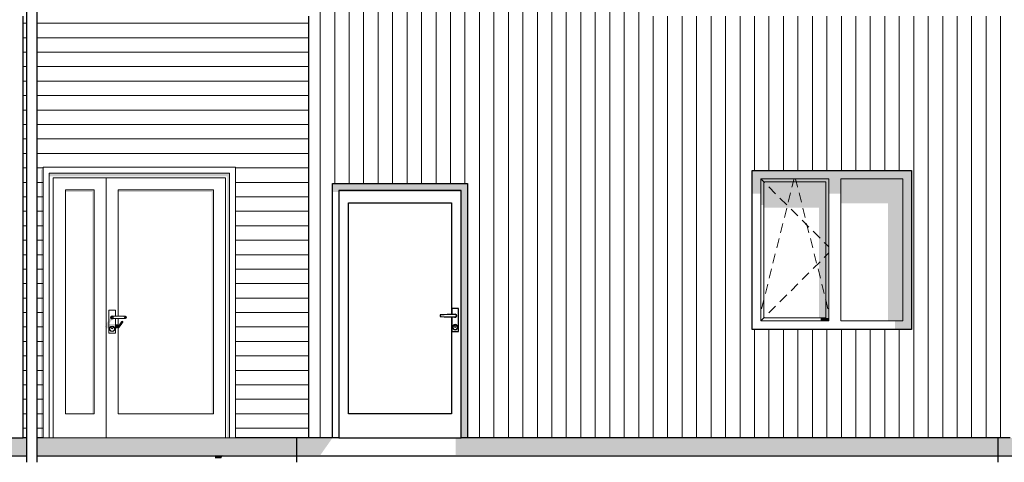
# Model space of a CAD drawing. Header units: millimetres. Extents: x 136614 to 187988, y 72497 to 86342.
# Tile 6 of 12: x 163151 to 171315, y 77497 to 81171. Entities that reach past the tile are written whole.
import ezdxf

# ---------------------------------------------------------------- set-up
doc = ezdxf.new("R2010")
doc.units = ezdxf.units.MM
doc.header["$LTSCALE"] = 0.5
doc.header["$MEASUREMENT"] = 0
doc.linetypes.add('PLINE', pattern=[0])
for name, color, linetype in [('23-- Yttervegger(Nye konstruksjoner)', 7, 'Continuous'), ('244- Vinduer_ dører_ foldevegger(Nye konstruksjoner)', 7, 'Continuous'), ('252- Gulv på grunn_ bunnplate(Nye konstruksjoner)', 7, 'Continuous'), ('265- Gesimser_ takrenner og nedløp(Nye konstruksjoner)', 7, 'Continuous')]:
    doc.layers.add(name, color=color, linetype=linetype)
doc.layers.add('234- Vinduer_ dører_ porter(Nye konstruksjoner)', color=7, linetype='Continuous', lineweight=0)
doc.layers.add('235- Utvendig kledning og overflate(Nye konstruksjoner)', color=7, linetype='Continuous', lineweight=0)

# ---------------------------------------------------------------- blocks, each defined once
blk = doc.blocks.new('*X6')
at = {"layer": '235- Utvendig kledning og overflate(Nye konstruksjoner)', "linetype": 'PLINE'}
for p, q in [((168163.6, 85829.9), (168163.6, 84002.7)), ((168163.6, 84000), (168163.6, 85829.9)), ((168283.6, 85827.8), (168283.6, 84002.7)), ((168283.6, 84000), (168283.6, 85827.8)), ((168043.5, 85774), (168043.5, 84002.7)), ((168043.5, 84000), (168043.5, 85774)), ((167803.5, 85662), (167803.5, 84002.7)), ((167803.5, 84000), (167803.5, 85662)), ((167923.5, 85718), (167923.5, 84002.7)), ((167923.5, 84000), (167923.5, 85718)), ((167683.4, 85606), (167683.4, 84002.7)), ((167683.4, 84000), (167683.4, 85606)), ((167443.4, 85494.1), (167443.4, 84002.7)), ((167443.4, 84000), (167443.4, 85494.1)), ((167563.4, 85550.1), (167563.4, 84002.7)), ((167563.4, 84000), (167563.4, 85550.1)), ((167323.3, 85438.1), (167323.3, 84002.7)), ((167323.3, 84000), (167323.3, 85438.1)), ((167083.3, 85326.2), (167083.3, 84002.7)), ((167083.3, 84000), (167083.3, 85326.2)), ((167203.3, 85382.2), (167203.3, 84002.7)), ((167203.3, 84000), (167203.3, 85382.2)), ((166963.3, 85270.2), (166963.3, 84002.7)), ((166963.3, 84000), (166963.3, 85270.2)), ((166723.2, 85158.3), (166723.2, 84002.7)), ((166723.2, 84000), (166723.2, 85158.3)), ((166843.2, 85214.2), (166843.2, 84002.7)), ((166843.2, 84000), (166843.2, 85214.2)), ((166603.2, 85102.3), (166603.2, 84002.7)), ((166603.2, 84000), (166603.2, 85102.3)), ((166363.1, 84990.4), (166363.1, 84002.7)), ((166363.1, 84000), (166363.1, 84990.4)), ((166483.1, 85046.3), (166483.1, 84002.7)), ((166483.1, 84000), (166483.1, 85046.3)), ((166243.1, 84934.4), (166243.1, 84002.7)), ((166243.1, 84000), (166243.1, 84934.4)), ((166123, 84878.4), (166123, 84002.7)), ((166123, 84000), (166123, 84878.4)), ((165883, 84766.5), (165883, 84002.7)), ((165883, 84000), (165883, 84766.5)), ((166003, 84822.4), (166003, 84002.7)), ((166003, 84000), (166003, 84822.4)), ((165762.9, 84710.5), (165762.9, 84002.7)), ((165762.9, 84000), (165762.9, 84710.5)), ((165522.9, 84598.6), (165522.9, 84002.7)), ((165522.9, 84000), (165522.9, 84598.6)), ((165642.9, 84654.5), (165642.9, 84002.7)), ((165642.9, 84000), (165642.9, 84654.5)), ((165402.8, 84542.6), (165402.8, 84002.7)), ((165402.8, 84000), (165402.8, 84542.6)), ((165162.8, 84430.6), (165162.8, 84002.7)), ((165162.8, 84000), (165162.8, 84430.6)), ((165282.8, 84486.6), (165282.8, 84002.7)), ((165282.8, 84000), (165282.8, 84486.6)), ((165162.8, 84002.7), (165162.8, 83980)), ((165162.8, 83980), (165162.8, 84000)), ((165282.8, 84002.7), (165282.8, 83980)), ((165282.8, 83980), (165282.8, 84000)), ((165402.8, 84002.7), (165402.8, 83980)), ((165402.8, 83980), (165402.8, 84000)), ((165522.9, 84002.7), (165522.9, 83980)), ((165522.9, 83980), (165522.9, 84000)), ((165642.9, 84002.7), (165642.9, 80002.7)), ((165642.9, 80000), (165642.9, 84000)), ((165762.9, 84002.7), (165762.9, 83420)), ((165762.9, 83420), (165762.9, 84000)), ((165883, 84002.7), (165883, 83420)), ((165883, 83420), (165883, 84000)), ((166003, 84002.7), (166003, 83420)), ((166003, 83420), (166003, 84000)), ((166123, 84002.7), (166123, 83420)), ((166123, 83420), (166123, 84000)), ((166243.1, 84002.7), (166243.1, 83420)), ((166243.1, 83420), (166243.1, 84000)), ((166363.1, 84002.7), (166363.1, 83420)), ((166363.1, 83420), (166363.1, 84000)), ((166483.1, 84002.7), (166483.1, 83420)), ((166483.1, 83420), (166483.1, 84000)), ((166603.2, 84002.7), (166603.2, 83420)), ((166603.2, 83420), (166603.2, 84000)), ((166723.2, 84002.7), (166723.2, 83420)), ((166723.2, 83420), (166723.2, 84000)), ((166843.2, 84002.7), (166843.2, 83420)), ((166843.2, 83420), (166843.2, 84000)), ((166963.3, 84002.7), (166963.3, 80002.7)), ((166963.3, 80000), (166963.3, 84000)), ((167083.3, 84002.7), (167083.3, 80002.7)), ((167083.3, 80000), (167083.3, 84000)), ((167203.3, 84002.7), (167203.3, 80002.7)), ((167203.3, 80000), (167203.3, 84000)), ((167323.3, 84002.7), (167323.3, 80002.7)), ((167323.3, 80000), (167323.3, 84000)), ((167443.4, 84002.7), (167443.4, 80002.7)), ((167443.4, 80000), (167443.4, 84000)), ((167563.4, 84002.7), (167563.4, 80002.7)), ((167563.4, 80000), (167563.4, 84000)), ((167683.4, 84002.7), (167683.4, 80002.7)), ((167683.4, 80000), (167683.4, 84000)), ((167803.5, 84002.7), (167803.5, 80002.7)), ((167803.5, 80000), (167803.5, 84000)), ((167923.5, 84002.7), (167923.5, 80002.7)), ((167923.5, 80000), (167923.5, 84000)), ((168043.5, 84002.7), (168043.5, 80002.7)), ((168043.5, 80000), (168043.5, 84000)), ((168163.6, 84002.7), (168163.6, 80002.7)), ((168163.6, 80000), (168163.6, 84000)), ((168283.6, 84002.7), (168283.6, 80002.7)), ((168283.6, 80000), (168283.6, 84000)), ((165762.9, 81400), (165762.9, 80002.7)), ((165762.9, 80000), (165762.9, 81400)), ((165883, 81400), (165883, 80002.7)), ((165883, 80000), (165883, 81400)), ((166003, 81400), (166003, 80002.7)), ((166003, 80000), (166003, 81400)), ((166123, 81400), (166123, 80002.7)), ((166123, 80000), (166123, 81400)), ((166243.1, 81400), (166243.1, 80002.7)), ((166243.1, 80000), (166243.1, 81400)), ((166363.1, 81400), (166363.1, 80002.7)), ((166363.1, 80000), (166363.1, 81400)), ((166483.1, 81400), (166483.1, 80002.7)), ((166483.1, 80000), (166483.1, 81400)), ((166603.2, 81400), (166603.2, 80002.7)), ((166603.2, 80000), (166603.2, 81400)), ((166723.2, 81400), (166723.2, 80002.7)), ((166723.2, 80000), (166723.2, 81400)), ((166843.2, 81400), (166843.2, 80002.7)), ((166843.2, 80000), (166843.2, 81400)), ((165642.9, 80002.7), (165642.9, 77700)), ((165642.9, 77700), (165642.9, 80000)), ((165762.9, 80002.7), (165762.9, 79810)), ((165762.9, 79810), (165762.9, 80000)), ((165883, 80002.7), (165883, 79810)), ((165883, 79810), (165883, 80000)), ((166003, 80002.7), (166003, 79810)), ((166003, 79810), (166003, 80000)), ((166123, 80002.7), (166123, 79810)), ((166123, 79810), (166123, 80000)), ((166243.1, 80002.7), (166243.1, 79810)), ((166243.1, 79810), (166243.1, 80000)), ((166363.1, 80002.7), (166363.1, 79810)), ((166363.1, 79810), (166363.1, 80000)), ((166483.1, 80002.7), (166483.1, 79810)), ((166483.1, 79810), (166483.1, 80000)), ((166603.2, 80002.7), (166603.2, 79810)), ((166603.2, 79810), (166603.2, 80000)), ((166723.2, 80002.7), (166723.2, 79810)), ((166723.2, 79810), (166723.2, 80000)), ((166843.2, 80002.7), (166843.2, 79810)), ((166843.2, 79810), (166843.2, 80000)), ((166963.3, 80002.7), (166963.3, 77700)), ((166963.3, 77700), (166963.3, 80000)), ((167083.3, 80002.7), (167083.3, 77700)), ((167083.3, 77700), (167083.3, 80000)), ((167203.3, 80002.7), (167203.3, 77700)), ((167203.3, 77700), (167203.3, 80000)), ((167323.3, 80002.7), (167323.3, 77700)), ((167323.3, 77700), (167323.3, 80000)), ((167443.4, 80002.7), (167443.4, 77700)), ((167443.4, 77700), (167443.4, 80000)), ((167563.4, 80002.7), (167563.4, 77700)), ((167563.4, 77700), (167563.4, 80000)), ((167683.4, 80002.7), (167683.4, 77700)), ((167683.4, 77700), (167683.4, 80000)), ((167803.5, 80002.7), (167803.5, 77700)), ((167803.5, 77700), (167803.5, 80000)), ((167923.5, 80002.7), (167923.5, 77700)), ((167923.5, 77700), (167923.5, 80000)), ((168043.5, 80002.7), (168043.5, 77700)), ((168043.5, 77700), (168043.5, 80000)), ((168163.6, 80002.7), (168163.6, 77700)), ((168163.6, 77700), (168163.6, 80000)), ((168283.6, 80002.7), (168283.6, 77700)), ((168283.6, 77700), (168283.6, 80000))]:
    blk.add_line(p, q, dxfattribs=at)
blk = doc.blocks.new('*X8')
at = {"layer": '235- Utvendig kledning og overflate(Nye konstruksjoner)', "linetype": 'PLINE'}
for p, q in [((168403.6, 81200), (168403.6, 80002.7)), ((168403.6, 80000), (168403.6, 81200)), ((168523.7, 81200), (168523.7, 80002.7)), ((168523.7, 80000), (168523.7, 81200)), ((168643.7, 81200), (168643.7, 80002.7)), ((168643.7, 80000), (168643.7, 81200)), ((168763.7, 81200), (168763.7, 80002.7)), ((168763.7, 80000), (168763.7, 81200)), ((168883.8, 81200), (168883.8, 80002.7)), ((168883.8, 80000), (168883.8, 81200)), ((169003.8, 81200), (169003.8, 80002.7)), ((169003.8, 80000), (169003.8, 81200)), ((169123.8, 81200), (169123.8, 80002.7)), ((169123.8, 80000), (169123.8, 81200)), ((169243.8, 81200), (169243.8, 80002.7)), ((169243.8, 80000), (169243.8, 81200)), ((169363.9, 81200), (169363.9, 80002.7)), ((169363.9, 80000), (169363.9, 81200)), ((169483.9, 81200), (169483.9, 80002.7)), ((169483.9, 80000), (169483.9, 81200)), ((169603.9, 81200), (169603.9, 80002.7)), ((169603.9, 80000), (169603.9, 81200)), ((169724, 81200), (169724, 80002.7)), ((169724, 80000), (169724, 81200)), ((169844, 81200), (169844, 80002.7)), ((169844, 80000), (169844, 81200)), ((169964, 81200), (169964, 80002.7)), ((169964, 80000), (169964, 81200)), ((170084.1, 81200), (170084.1, 80002.7)), ((170084.1, 80000), (170084.1, 81200)), ((170204.1, 81200), (170204.1, 80002.7)), ((170204.1, 80000), (170204.1, 81200)), ((170324.1, 81200), (170324.1, 80002.7)), ((170324.1, 80000), (170324.1, 81200)), ((170444.2, 81200), (170444.2, 80002.7)), ((170444.2, 80000), (170444.2, 81200)), ((170564.2, 81200), (170564.2, 80002.7)), ((170564.2, 80000), (170564.2, 81200)), ((170684.2, 81200), (170684.2, 80002.7)), ((170684.2, 80000), (170684.2, 81200)), ((170804.2, 81200), (170804.2, 80002.7)), ((170804.2, 80000), (170804.2, 81200)), ((170924.3, 81200), (170924.3, 80002.7)), ((170924.3, 80000), (170924.3, 81200)), ((171044.3, 81200), (171044.3, 80002.7)), ((171044.3, 80000), (171044.3, 81200)), ((171164.3, 81200), (171164.3, 80002.7)), ((171164.3, 80000), (171164.3, 81200)), ((171284.4, 81200), (171284.4, 80002.7)), ((171284.4, 80000), (171284.4, 81200)), ((168403.6, 80002.7), (168403.6, 77700)), ((168403.6, 77700), (168403.6, 80000)), ((168523.7, 80002.7), (168523.7, 77700)), ((168523.7, 77700), (168523.7, 80000)), ((168643.7, 80002.7), (168643.7, 77700)), ((168643.7, 77700), (168643.7, 80000)), ((168763.7, 80002.7), (168763.7, 77700)), ((168763.7, 77700), (168763.7, 80000)), ((168883.8, 80002.7), (168883.8, 77700)), ((168883.8, 77700), (168883.8, 80000)), ((169003.8, 80002.7), (169003.8, 77700)), ((169003.8, 77700), (169003.8, 80000)), ((169123.8, 80002.7), (169123.8, 77700)), ((169123.8, 77700), (169123.8, 80000)), ((169243.8, 80002.7), (169243.8, 79920)), ((169243.8, 79920), (169243.8, 80000)), ((169363.9, 80002.7), (169363.9, 79920)), ((169363.9, 79920), (169363.9, 80000)), ((169483.9, 80002.7), (169483.9, 79920)), ((169483.9, 79920), (169483.9, 80000)), ((169603.9, 80002.7), (169603.9, 79920)), ((169603.9, 79920), (169603.9, 80000)), ((169724, 80002.7), (169724, 79920)), ((169724, 79920), (169724, 80000)), ((169844, 80002.7), (169844, 79920)), ((169844, 79920), (169844, 80000)), ((169964, 80002.7), (169964, 79920)), ((169964, 79920), (169964, 80000)), ((170084.1, 80002.7), (170084.1, 79920)), ((170084.1, 79920), (170084.1, 80000)), ((170204.1, 80002.7), (170204.1, 79920)), ((170204.1, 79920), (170204.1, 80000)), ((170324.1, 80002.7), (170324.1, 79920)), ((170324.1, 79920), (170324.1, 80000)), ((170444.2, 80002.7), (170444.2, 79920)), ((170444.2, 79920), (170444.2, 80000)), ((170564.2, 80002.7), (170564.2, 77700)), ((170564.2, 77700), (170564.2, 80000)), ((170684.2, 80002.7), (170684.2, 77700)), ((170684.2, 77700), (170684.2, 80000)), ((170804.2, 80002.7), (170804.2, 77700)), ((170804.2, 77700), (170804.2, 80000)), ((170924.3, 80002.7), (170924.3, 77700)), ((170924.3, 77700), (170924.3, 80000)), ((171044.3, 80002.7), (171044.3, 77700)), ((171044.3, 77700), (171044.3, 80000)), ((171164.3, 80002.7), (171164.3, 77700)), ((171164.3, 77700), (171164.3, 80000)), ((171284.4, 80002.7), (171284.4, 77700)), ((171284.4, 77700), (171284.4, 80000)), ((169243.8, 78600), (169243.8, 77700)), ((169243.8, 77700), (169243.8, 78600)), ((169363.9, 78600), (169363.9, 77700)), ((169363.9, 77700), (169363.9, 78600)), ((169483.9, 78600), (169483.9, 77700)), ((169483.9, 77700), (169483.9, 78600)), ((169603.9, 78600), (169603.9, 77700)), ((169603.9, 77700), (169603.9, 78600)), ((169724, 78600), (169724, 77700)), ((169724, 77700), (169724, 78600)), ((169844, 78600), (169844, 77700)), ((169844, 77700), (169844, 78600)), ((169964, 78600), (169964, 77700)), ((169964, 77700), (169964, 78600)), ((170084.1, 78600), (170084.1, 77700)), ((170084.1, 77700), (170084.1, 78600)), ((170204.1, 78600), (170204.1, 77700)), ((170204.1, 77700), (170204.1, 78600)), ((170324.1, 78600), (170324.1, 77700)), ((170324.1, 77700), (170324.1, 78600)), ((170444.2, 78600), (170444.2, 77700)), ((170444.2, 77700), (170444.2, 78600))]:
    blk.add_line(p, q, dxfattribs=at)
blk = doc.blocks.new('*X76')
at = {"layer": '235- Utvendig kledning og overflate(Nye konstruksjoner)', "linetype": 'PLINE'}
for p, q in [((163179.7, 81141), (163206.3, 81141)), ((163206.3, 81141), (163179.7, 81141)), ((163179.7, 81021), (163206.3, 81021)), ((163206.3, 81021), (163179.7, 81021)), ((163179.7, 80901), (163206.3, 80901)), ((163206.3, 80901), (163179.7, 80901)), ((163179.7, 80780.9), (163206.3, 80780.9)), ((163206.3, 80780.9), (163179.7, 80780.9)), ((163179.7, 80660.9), (163206.3, 80660.9)), ((163206.3, 80660.9), (163179.7, 80660.9)), ((163179.7, 80540.9), (163206.3, 80540.9)), ((163206.3, 80540.9), (163179.7, 80540.9)), ((163179.7, 80420.8), (163206.3, 80420.8)), ((163206.3, 80420.8), (163179.7, 80420.8)), ((163179.7, 80300.8), (163206.3, 80300.8)), ((163206.3, 80300.8), (163179.7, 80300.8)), ((163179.7, 80180.8), (163206.3, 80180.8)), ((163206.3, 80180.8), (163179.7, 80180.8)), ((163179.7, 80060.7), (163206.3, 80060.7)), ((163206.3, 80060.7), (163179.7, 80060.7)), ((163179.7, 79940.7), (163206.3, 79940.7)), ((163206.3, 79940.7), (163179.7, 79940.7)), ((163179.7, 79820.7), (163206.3, 79820.7)), ((163206.3, 79820.7), (163179.7, 79820.7)), ((163179.7, 79700.6), (163206.3, 79700.6)), ((163206.3, 79700.6), (163179.7, 79700.6)), ((163179.7, 79580.6), (163206.3, 79580.6)), ((163206.3, 79580.6), (163179.7, 79580.6)), ((163179.7, 79460.6), (163206.3, 79460.6)), ((163206.3, 79460.6), (163179.7, 79460.6)), ((163179.7, 79340.6), (163206.3, 79340.6)), ((163206.3, 79340.6), (163179.7, 79340.6)), ((163179.7, 79220.5), (163206.3, 79220.5)), ((163206.3, 79220.5), (163179.7, 79220.5)), ((163179.7, 79100.5), (163206.3, 79100.5)), ((163206.3, 79100.5), (163179.7, 79100.5)), ((163179.7, 78980.5), (163206.3, 78980.5)), ((163206.3, 78980.5), (163179.7, 78980.5)), ((163179.7, 78860.4), (163206.3, 78860.4)), ((163206.3, 78860.4), (163179.7, 78860.4)), ((163179.7, 78740.4), (163206.3, 78740.4)), ((163206.3, 78740.4), (163179.7, 78740.4)), ((163179.7, 78620.4), (163206.3, 78620.4)), ((163206.3, 78620.4), (163179.7, 78620.4)), ((163179.7, 78500.3), (163206.3, 78500.3)), ((163206.3, 78500.3), (163179.7, 78500.3)), ((163179.7, 78380.3), (163206.3, 78380.3)), ((163206.3, 78380.3), (163179.7, 78380.3)), ((163179.7, 78260.3), (163206.3, 78260.3)), ((163206.3, 78260.3), (163179.7, 78260.3)), ((163179.7, 78140.2), (163206.3, 78140.2)), ((163206.3, 78140.2), (163179.7, 78140.2)), ((163179.7, 78020.2), (163206.3, 78020.2)), ((163206.3, 78020.2), (163179.7, 78020.2)), ((163179.7, 77900.2), (163206.3, 77900.2)), ((163206.3, 77900.2), (163179.7, 77900.2)), ((163179.7, 77780.1), (163206.3, 77780.1)), ((163206.3, 77780.1), (163179.7, 77780.1))]:
    blk.add_line(p, q, dxfattribs=at)
blk = doc.blocks.new('*X77')
at = {"layer": '235- Utvendig kledning og overflate(Nye konstruksjoner)', "linetype": 'PLINE'}
for p, q in [((163292.9, 81141), (163997.3, 81141)), ((164000, 81141), (163292.9, 81141)), ((163997.3, 81141), (165549.7, 81141)), ((165549.7, 81141), (164000, 81141)), ((163292.9, 81021), (163997.3, 81021)), ((164000, 81021), (163292.9, 81021)), ((163997.3, 81021), (165549.7, 81021)), ((165549.7, 81021), (164000, 81021)), ((163292.9, 80901), (163997.3, 80901)), ((164000, 80901), (163292.9, 80901)), ((163997.3, 80901), (165549.7, 80901)), ((165549.7, 80901), (164000, 80901)), ((163292.9, 80780.9), (163997.3, 80780.9)), ((164000, 80780.9), (163292.9, 80780.9)), ((163997.3, 80780.9), (165549.7, 80780.9)), ((165549.7, 80780.9), (164000, 80780.9)), ((163292.9, 80660.9), (163997.3, 80660.9)), ((164000, 80660.9), (163292.9, 80660.9)), ((163997.3, 80660.9), (165549.7, 80660.9)), ((165549.7, 80660.9), (164000, 80660.9)), ((163292.9, 80540.9), (163997.3, 80540.9)), ((164000, 80540.9), (163292.9, 80540.9)), ((163997.3, 80540.9), (165549.7, 80540.9)), ((165549.7, 80540.9), (164000, 80540.9)), ((163292.9, 80420.8), (163997.3, 80420.8)), ((164000, 80420.8), (163292.9, 80420.8)), ((163997.3, 80420.8), (165549.7, 80420.8)), ((165549.7, 80420.8), (164000, 80420.8)), ((163292.9, 80300.8), (163997.3, 80300.8)), ((164000, 80300.8), (163292.9, 80300.8)), ((163997.3, 80300.8), (165549.7, 80300.8)), ((165549.7, 80300.8), (164000, 80300.8)), ((163292.9, 80180.8), (163997.3, 80180.8)), ((164000, 80180.8), (163292.9, 80180.8)), ((163997.3, 80180.8), (165549.7, 80180.8)), ((165549.7, 80180.8), (164000, 80180.8)), ((163292.9, 80060.7), (163997.3, 80060.7)), ((164000, 80060.7), (163292.9, 80060.7)), ((163997.3, 80060.7), (165549.7, 80060.7)), ((165549.7, 80060.7), (164000, 80060.7)), ((163292.9, 79940.7), (163346.7, 79940.7)), ((163346.7, 79940.7), (163292.9, 79940.7)), ((164940.7, 79940.7), (165549.7, 79940.7)), ((165549.7, 79940.7), (164940.7, 79940.7)), ((163292.9, 79820.7), (163346.7, 79820.7)), ((163346.7, 79820.7), (163292.9, 79820.7)), ((164940.7, 79820.7), (165549.7, 79820.7)), ((165549.7, 79820.7), (164940.7, 79820.7)), ((163292.9, 79700.6), (163346.7, 79700.6)), ((163346.7, 79700.6), (163292.9, 79700.6)), ((164940.7, 79700.6), (165549.7, 79700.6)), ((165549.7, 79700.6), (164940.7, 79700.6)), ((163292.9, 79580.6), (163346.7, 79580.6)), ((163346.7, 79580.6), (163292.9, 79580.6)), ((164940.7, 79580.6), (165549.7, 79580.6)), ((165549.7, 79580.6), (164940.7, 79580.6)), ((163292.9, 79460.6), (163346.7, 79460.6)), ((163346.7, 79460.6), (163292.9, 79460.6)), ((164940.7, 79460.6), (165549.7, 79460.6)), ((165549.7, 79460.6), (164940.7, 79460.6)), ((163292.9, 79340.6), (163346.7, 79340.6)), ((163346.7, 79340.6), (163292.9, 79340.6)), ((164940.7, 79340.6), (165549.7, 79340.6)), ((165549.7, 79340.6), (164940.7, 79340.6)), ((163292.9, 79220.5), (163346.7, 79220.5)), ((163346.7, 79220.5), (163292.9, 79220.5)), ((164940.7, 79220.5), (165549.7, 79220.5)), ((165549.7, 79220.5), (164940.7, 79220.5)), ((163292.9, 79100.5), (163346.7, 79100.5)), ((163346.7, 79100.5), (163292.9, 79100.5)), ((164940.7, 79100.5), (165549.7, 79100.5)), ((165549.7, 79100.5), (164940.7, 79100.5)), ((163292.9, 78980.5), (163346.7, 78980.5)), ((163346.7, 78980.5), (163292.9, 78980.5)), ((164940.7, 78980.5), (165549.7, 78980.5)), ((165549.7, 78980.5), (164940.7, 78980.5)), ((163292.9, 78860.4), (163346.7, 78860.4)), ((163346.7, 78860.4), (163292.9, 78860.4)), ((164940.7, 78860.4), (165549.7, 78860.4)), ((165549.7, 78860.4), (164940.7, 78860.4)), ((163292.9, 78740.4), (163346.7, 78740.4)), ((163346.7, 78740.4), (163292.9, 78740.4)), ((164940.7, 78740.4), (165549.7, 78740.4)), ((165549.7, 78740.4), (164940.7, 78740.4)), ((163292.9, 78620.4), (163346.7, 78620.4)), ((163346.7, 78620.4), (163292.9, 78620.4)), ((164940.7, 78620.4), (165549.7, 78620.4)), ((165549.7, 78620.4), (164940.7, 78620.4)), ((163292.9, 78500.3), (163346.7, 78500.3)), ((163346.7, 78500.3), (163292.9, 78500.3)), ((164940.7, 78500.3), (165549.7, 78500.3)), ((165549.7, 78500.3), (164940.7, 78500.3)), ((163292.9, 78380.3), (163346.7, 78380.3)), ((163346.7, 78380.3), (163292.9, 78380.3)), ((164940.7, 78380.3), (165549.7, 78380.3)), ((165549.7, 78380.3), (164940.7, 78380.3)), ((163292.9, 78260.3), (163346.7, 78260.3)), ((163346.7, 78260.3), (163292.9, 78260.3)), ((164940.7, 78260.3), (165549.7, 78260.3)), ((165549.7, 78260.3), (164940.7, 78260.3)), ((163292.9, 78140.2), (163346.7, 78140.2)), ((163346.7, 78140.2), (163292.9, 78140.2)), ((164940.7, 78140.2), (165549.7, 78140.2)), ((165549.7, 78140.2), (164940.7, 78140.2)), ((163292.9, 78020.2), (163346.7, 78020.2)), ((163346.7, 78020.2), (163292.9, 78020.2)), ((164940.7, 78020.2), (165549.7, 78020.2)), ((165549.7, 78020.2), (164940.7, 78020.2)), ((163292.9, 77900.2), (163346.7, 77900.2)), ((163346.7, 77900.2), (163292.9, 77900.2)), ((164940.7, 77900.2), (165549.7, 77900.2)), ((165549.7, 77900.2), (164940.7, 77900.2)), ((163292.9, 77780.1), (163346.7, 77780.1)), ((163346.7, 77780.1), (163292.9, 77780.1)), ((164940.7, 77780.1), (165549.7, 77780.1)), ((165549.7, 77780.1), (164940.7, 77780.1))]:
    blk.add_line(p, q, dxfattribs=at)

msp = doc.modelspace()

# ---------------------------------------------------------------- hatches: boundary and pattern name
at = {"layer": '23-- Yttervegger(Nye konstruksjoner)', "linetype": 'Continuous'}
msp.add_hatch(color=256, dxfattribs=at).paths.add_polyline_path([(163346.7, 79947), (163327.7, 79920.1), (163327.7, 77700), (163346.7, 77700)])
at = {"layer": '244- Vinduer_ dører_ foldevegger(Nye konstruksjoner)', "linetype": 'Continuous'}
for points in [[(164890.7, 79897), (163396.7, 79897), (163396.7, 79870.1), (164871.7, 79870.1), (164871.7, 79847), (164890.7, 79847)], [(164871.7, 79847), (164871.7, 77700), (164890.7, 77700), (164890.7, 79847)], [(169224.7, 79920), (169224.7, 79849), (169295.7, 79849), (169859.7, 79849), (169959.7, 79849), (170473.7, 79849), (170544.7, 79849), (170544.7, 79920)], [(169224.7, 79726.3), (169295.7, 79726.3), (169295.7, 79849), (169224.7, 79849)], [(169295.7, 79824), (169320.7, 79824), (169834.7, 79824), (169859.7, 79824), (169859.7, 79849), (169295.7, 79849)], [(169959.7, 79849), (169859.7, 79849), (169859.7, 79726.3), (169959.7, 79726.3)], [(170473.7, 79849), (169959.7, 79849), (169959.7, 79645.6), (170350.7, 79645.6), (170350.7, 78671), (170473.7, 78671)], [(170473.7, 79849), (170473.7, 78671), (170544.7, 78671), (170544.7, 79849)], [(166864.7, 79810), (165744.7, 79810), (165744.7, 79740), (165797.7, 79740), (165797.7, 79752), (166811.7, 79752), (166811.7, 79740), (166864.7, 79740)], [(169320.7, 79824), (169295.7, 79824), (169295.7, 79631.5), (169320.7, 79631.5)], [(169834.7, 79824), (169320.7, 79824), (169320.7, 79610.3), (169777.7, 79610.3), (169777.7, 78696), (169834.7, 78696)], [(169834.7, 79824), (169834.7, 78696), (169859.7, 78696), (169859.7, 79824)], [(163767.7, 79759), (163529.7, 79759), (163529.7, 79739.2), (163753.7, 79739.2), (163753.7, 77900), (163767.7, 77900)], [(163967.7, 79759), (163967.7, 79739.2), (164743.7, 79739.2), (164743.7, 77900), (164757.7, 77900), (164757.7, 79759)], [(165797.7, 79740), (165744.7, 79740), (165744.7, 79739.3), (165797.7, 79739.3)], [(165797.7, 79752), (165797.7, 79739.3), (166811.7, 79739.3), (166811.7, 79752)], [(166811.7, 79739.3), (166814.7, 79739.3), (166814.7, 77700), (166864.7, 77700), (166864.7, 79740), (166811.7, 79740)], [(163869.1, 78645.7), (163867.7, 78642.5), (163867.7, 78611.9), (163869.1, 78610.7), (163876.9, 78608), (163886.2, 78608), (163886.2, 78565.8), (163943.2, 78565.8), (163946.2, 78570), (163889.2, 78570), (163889.2, 78760), (163886.2, 78755.8), (163886.2, 78672.5), (163876.9, 78659.4)], [(163895.7, 78686), (163889.2, 78676.8), (163889.2, 78612.2), (163897.3, 78612.2), (163896.3, 78609.3), (163893.7, 78599.3), (163896.3, 78589.3), (163903.7, 78582), (163913.7, 78579.3), (163923.7, 78582), (163928.7, 78585.9), (163917.7, 78583), (163906.7, 78585.9), (163898.6, 78594), (163895.7, 78605), (163898.6, 78616), (163906.7, 78624.1), (163917.7, 78627), (163928.7, 78624.1), (163936.7, 78616), (163937.7, 78612.2), (163946.2, 78612.2), (163946.2, 78646.4), (163895.4, 78646.4), (163894.1, 78646.8), (163893.8, 78647.8), (163894.1, 78649.2), (163895.4, 78651.5), (163912.1, 78675), (163913.7, 78675.5), (163918.1, 78679.9), (163926.1, 78690), (163925.4, 78690), (163924.2, 78688.7), (163917.7, 78687), (163911.2, 78688.7), (163906.4, 78693.5), (163904.7, 78700), (163906.4, 78706.5), (163897.3, 78691.9)], [(163907.3, 78706), (163906.4, 78706.5), (163904.7, 78700), (163905.7, 78700)], [(163905.7, 78700.2), (163905.7, 78700), (163907.3, 78694), (163911.7, 78689.6), (163917.7, 78688), (163922.1, 78689.2), (163922.7, 78690), (163917.7, 78690), (163910.6, 78692.9), (163907.7, 78700), (163910.6, 78707.1)], [(163910.6, 78707.1), (163907.7, 78700), (163909.8, 78700), (163912.5, 78707.1)], [(166753.9, 78704), (166755.2, 78702.7), (166755.7, 78703.6), (166755.3, 78704)], [(166755.7, 78703.6), (166755.2, 78702.7), (166761.7, 78701), (166761.7, 78702)], [(166761.7, 78702), (166761.7, 78701), (166768.2, 78702.7), (166767.7, 78703.6)], [(166767.7, 78703.6), (166768.2, 78702.7), (166772.9, 78707.5), (166772.1, 78708)], [(163862, 78623.1), (163865.2, 78613.9), (163867.7, 78611.9), (163867.7, 78642.5), (163865.2, 78637)], [(163898.6, 78616), (163899.6, 78615.4), (163903.2, 78617.9), (163907.7, 78622.3), (163906.7, 78624.1)], [(163907.7, 78622.3), (163903.2, 78617.9), (163911.3, 78617.9), (163912, 78619.7), (163917.7, 78622), (163923.3, 78619.7), (163924.1, 78617.9), (163932.1, 78617.9), (163927.7, 78622.3), (163917.7, 78625)], [(163905.7, 78700), (163904.7, 78700), (163906.4, 78693.5), (163907.3, 78694)], [(163907.3, 78694), (163906.4, 78693.5), (163911.2, 78688.7), (163911.7, 78689.6)], [(163917.7, 78625), (163917.7, 78627), (163906.7, 78624.1), (163907.7, 78622.3)], [(163909.8, 78700), (163907.7, 78700), (163910.6, 78692.9), (163912.5, 78692.9)], [(163916.3, 78700), (163909.8, 78700), (163912.5, 78692.9), (163918.4, 78692.9)], [(163917.7, 78690), (163919.2, 78690), (163912.5, 78692.9), (163910.6, 78692.9)], [(163911.7, 78689.6), (163911.2, 78688.7), (163917.7, 78687), (163917.7, 78688)], [(163912, 78619.7), (163912.4, 78619.3), (163916.9, 78620.7), (163917.7, 78621), (163917.7, 78622)], [(163918.4, 78692.9), (163912.5, 78692.9), (163919.2, 78690), (163923.5, 78690)], [(163926.1, 78700), (163916.3, 78700), (163918.4, 78692.9), (163927.3, 78692.9)], [(163916.9, 78620.7), (163918.4, 78620.7), (163917.7, 78621)], [(163917.7, 78688), (163917.7, 78687), (163924.2, 78688.7), (163923.7, 78689.6)], [(163917.7, 78625), (163927.7, 78622.3), (163928.7, 78624.1), (163917.7, 78627)], [(163917.7, 78622), (163917.7, 78621), (163918.4, 78620.7), (163923, 78619.3), (163923.3, 78619.7)], [(163927.3, 78692.9), (163918.4, 78692.9), (163923.5, 78690), (163930, 78690)], [(163923.7, 78689.6), (163924.2, 78688.7), (163925.4, 78690), (163924.1, 78690)], [(163930, 78690), (163937.7, 78690), (163937, 78692.9), (163927.3, 78692.9)], [(163928.7, 78624.1), (163927.7, 78622.3), (163932.1, 78617.9), (163935.7, 78615.4), (163936.7, 78616)], [(163937.7, 78690), (164007.7, 78690), (164008.4, 78692.9), (163937, 78692.9)], [(163961, 78642.1), (163946.2, 78642.1), (163946.2, 78608), (163948.3, 78608), (163959.9, 78610.7), (163967.7, 78615.1), (163967.7, 78643.7)], [(163967.7, 78605.2), (163975.4, 78611.7), (163987, 78625.5), (164007.7, 78654.7), (164010.7, 78661.8), (164007.7, 78668.9), (164000.7, 78671.8), (163993.6, 78668.9), (163974.3, 78641.6), (163967.7, 78633.8)], [(164007.7, 78690), (164015.3, 78690), (164018.1, 78692.9), (164008.4, 78692.9)], [(164018.1, 78692.9), (164015.3, 78690), (164021.8, 78690), (164026.9, 78692.9)], [(164026.9, 78692.9), (164021.8, 78690), (164026.1, 78690), (164032.8, 78692.9)], [(164026.1, 78690), (164027.7, 78690), (164034.7, 78692.9), (164032.8, 78692.9)], [(166742.6, 78630), (166739.7, 78619), (166741.7, 78619), (166744.3, 78629)], [(166756.7, 78623.1), (166754.7, 78628), (166753.7, 78628), (166756, 78622.3)], [(166761.7, 78621), (166756.7, 78623.1), (166756, 78622.3), (166761.7, 78620)], [(166766.6, 78623.1), (166761.7, 78621), (166761.7, 78620), (166767.3, 78622.3)], [(169859.7, 78696), (169792.7, 78696), (169792.7, 78671), (169859.7, 78671)], [(170407.7, 78600), (170544.7, 78600), (170544.7, 78671), (170407.7, 78671)], [(163900.3, 78615), (163898.6, 78616), (163895.7, 78605), (163897.7, 78605)], [(163897.7, 78605), (163895.7, 78605), (163898.6, 78594), (163900.3, 78595)], [(163900.3, 78595), (163898.6, 78594), (163906.7, 78585.9), (163907.7, 78587.7)], [(163907.7, 78587.7), (163906.7, 78585.9), (163917.7, 78583), (163917.7, 78585)], [(163909.7, 78614), (163908.7, 78611.2), (163910.7, 78606.2), (163915.7, 78604.2), (163920.6, 78606.2), (163923.3, 78608.3), (163917.7, 78606), (163912, 78608.3)], [(163910.7, 78614), (163909.7, 78614), (163912, 78608.3), (163912.7, 78609.1)], [(163912, 78619.7), (163911.3, 78617.9), (163912.4, 78619.3)], [(163912.7, 78609.1), (163912, 78608.3), (163917.7, 78606), (163917.7, 78607)], [(163917.7, 78607), (163917.7, 78606), (163923.3, 78608.3), (163922.6, 78609.1)], [(163917.7, 78585), (163917.7, 78583), (163928.7, 78585.9), (163927.7, 78587.7)], [(163923, 78619.3), (163924.1, 78617.9), (163923.3, 78619.7)], [(163935.7, 78615.4), (163937.7, 78612.2), (163936.7, 78616)], [(166739.7, 78619), (166742.6, 78608), (166744.3, 78609), (166741.7, 78619)], [(166744.3, 78609), (166742.6, 78608), (166750.7, 78599.9), (166751.7, 78601.7)], [(166750.7, 78599.9), (166761.7, 78597), (166761.7, 78599), (166751.7, 78601.7)], [(166761.7, 78599), (166761.7, 78597), (166772.7, 78599.9), (166771.7, 78601.7)]]:
    msp.add_hatch(color=256, dxfattribs=at).paths.add_polyline_path(points)
at = {"layer": '252- Gulv på grunn_ bunnplate(Nye konstruksjoner)', "linetype": 'Continuous'}
for points in [[(163206.3, 77700), (163079.7, 77700), (163079.7, 77558.6), (163206.3, 77558.6)], [(163292.9, 77700), (163292.9, 77553.2), (163296.7, 77558.6), (164771.7, 77558.6), (164771.7, 77550), (164834.6, 77550), (164840.7, 77558.6), (165449.7, 77558.6), (165449.7, 77700)], [(165449.7, 77558.6), (165644.7, 77558.6), (165744.7, 77700), (165449.7, 77700)], [(171264.7, 77700), (166764.7, 77700), (166764.7, 77558.6), (171264.7, 77558.6)], [(171391.4, 77700), (171264.7, 77700), (171264.7, 77558.6), (171391.4, 77558.6)], [(164771.7, 77550), (164771.7, 77531.7), (164821.7, 77531.7), (164834.6, 77550)]]:
    msp.add_hatch(color=256, dxfattribs=at).paths.add_polyline_path(points)

# ---------------------------------------------------------------- linework, layer by layer
at = {"layer": '23-- Yttervegger(Nye konstruksjoner)', "linetype": 'PLINE'}
for p, q in [((163179.7, 77700), (163179.7, 81200)), ((165549.7, 77700), (165549.7, 81200)), ((154987.7, 77700), (163179.7, 77700)), ((163206.3, 77700), (163179.7, 77700)), ((163346.7, 77700), (163292.9, 77700)), ((165549.7, 77700), (164940.7, 77700)), ((165744.7, 77700), (165549.7, 77700)), ((168393.7, 77700), (166864.7, 77700)), ((171364.7, 77700), (168393.7, 77700))]:
    msp.add_line(p, q, dxfattribs=at)
at = {"layer": '234- Vinduer_ dører_ porter(Nye konstruksjoner)', "linetype": 'PLINE'}
for p, q in [((163346.7, 79947), (163346.7, 77700)), ((164940.7, 79947), (163346.7, 79947)), ((164940.7, 77700), (164940.7, 79947)), ((163396.7, 77700), (163396.7, 79897)), ((163396.7, 79897), (164890.7, 79897)), ((163429.7, 79859), (163429.7, 79759)), ((163867.7, 79859), (163429.7, 79859)), ((163867.7, 77700), (163867.7, 79859)), ((163867.7, 79859), (164857.7, 79859)), ((164857.7, 79859), (164857.7, 79759)), ((164890.7, 79897), (164890.7, 77700)), ((169295.7, 79849), (169295.7, 78671)), ((169295.7, 79849), (169320.7, 79824)), ((169859.7, 79849), (169295.7, 79849)), ((169565.2, 79824), (169571.4, 79849)), ((169590.2, 79824), (169583.9, 79849)), ((169859.7, 78671), (169859.7, 79849)), ((169959.7, 79849), (169959.7, 78671)), ((170473.7, 79849), (169959.7, 79849)), ((170473.7, 78671), (170473.7, 79849)), ((169320.7, 79824), (169320.7, 78696)), ((169834.7, 79824), (169320.7, 79824)), ((169320.7, 79824), (169327.2, 79817.4)), ((169362.6, 79782.1), (169419.2, 79725.5)), ((169554.4, 79781.1), (169558.3, 79796.4)), ((169558.3, 79796.4), (169565.2, 79824)), ((169597.1, 79796.4), (169590.2, 79824)), ((169600.9, 79781.1), (169597.1, 79796.4)), ((169834.7, 78696), (169834.7, 79824)), ((163429.7, 79759), (163429.7, 77900)), ((163529.7, 77900), (163529.7, 79759)), ((163529.7, 79759), (163767.7, 79759)), ((163767.7, 79759), (163767.7, 77900)), ((163967.7, 79759), (163967.7, 78710)), ((164757.7, 79759), (163967.7, 79759)), ((164757.7, 77900), (164757.7, 79759)), ((164857.7, 79759), (164857.7, 77900)), ((169454.5, 79690.2), (169511.1, 79633.6)), ((169522.9, 79654.9), (169542.3, 79732.6)), ((169632.4, 79654.9), (169613, 79732.6)), ((169491.4, 79528.8), (169510.8, 79606.4)), ((169664, 79528.8), (169644.6, 79606.4)), ((169546.4, 79598.2), (169603, 79541.7)), ((169459.8, 79402.7), (169479.2, 79480.3)), ((169638.4, 79506.3), (169694.9, 79449.7)), ((169695.5, 79402.7), (169676.1, 79480.3)), ((169730.3, 79414.4), (169786.9, 79357.8)), ((169428.3, 79276.6), (169447.7, 79354.2)), ((169727, 79276.6), (169707.6, 79354.2)), ((169822.2, 79322.5), (169828.1, 79316.6)), ((169828.1, 79316.6), (169834.7, 79310)), ((169834.7, 79310), (169859.7, 79285)), ((169396.8, 79150.5), (169416.2, 79228.1)), ((169758.5, 79150.5), (169739.1, 79228.1)), ((169822.2, 79197.5), (169828.1, 79203.4)), ((169828.1, 79203.4), (169834.7, 79210)), ((169834.7, 79210), (169859.7, 79235)), ((169730.3, 79105.6), (169786.9, 79162.2)), ((169365.3, 79024.4), (169384.7, 79102)), ((169638.4, 79013.7), (169694.9, 79070.3)), ((169790.1, 79024.4), (169770.7, 79102)), ((169333.7, 78898.2), (169353.1, 78975.8)), ((169546.4, 78921.8), (169603, 78978.3)), ((169821.6, 78898.2), (169802.2, 78975.8)), ((169454.5, 78829.8), (169511.1, 78886.4)), ((169302.2, 78772.1), (169320.7, 78846)), ((169320.7, 78846), (169321.6, 78849.7)), ((169362.6, 78737.9), (169419.2, 78794.5)), ((169834.7, 78846), (169833.7, 78849.7)), ((169853.1, 78772.1), (169834.7, 78846)), ((163889.2, 78760), (163946.2, 78760)), ((163889.2, 78570), (163889.2, 78760)), ((163904.7, 78700), (163906.4, 78706.5)), ((163905.7, 78700), (163907.3, 78706)), ((163906.4, 78706.5), (163911.2, 78711.3)), ((163907.3, 78706), (163911.7, 78710.4)), ((163907.7, 78700), (163910.6, 78707.1)), ((163909.8, 78700), (163912.5, 78707.1)), ((163910.6, 78707.1), (163917.7, 78710)), ((163911.2, 78711.3), (163917.7, 78713)), ((163911.7, 78710.4), (163917.7, 78712)), ((163916.3, 78700), (163918.4, 78707.1)), ((163917.7, 78713), (163924.2, 78711.3)), ((163917.7, 78712), (163923.7, 78710.4)), ((163917.7, 78710), (163919.2, 78710)), ((163919.2, 78710), (163923.5, 78710)), ((163923.5, 78710), (163930, 78710)), ((163923.7, 78710.4), (163924.1, 78710)), ((163924.2, 78711.3), (163925.4, 78710)), ((163926.1, 78700), (163927.3, 78707.1)), ((163930, 78710), (163937.7, 78710)), ((163937.7, 78710), (164007.7, 78710)), ((163946.2, 78760), (163946.2, 78710)), ((164007.7, 78710), (164015.3, 78710)), ((164015.3, 78710), (164021.8, 78710)), ((164019.2, 78700), (164018.1, 78707.1)), ((164021.8, 78710), (164026.1, 78710)), ((164026.1, 78710), (164027.7, 78710)), ((164029, 78700), (164026.9, 78707.1)), ((164034.7, 78707.1), (164027.7, 78710)), ((164035.6, 78700), (164032.8, 78707.1)), ((164037.7, 78700), (164034.7, 78707.1)), ((169320.7, 78696), (169327.2, 78702.6)), ((163898.6, 78616), (163906.7, 78624.1)), ((163900.3, 78615), (163907.7, 78622.3)), ((163906.4, 78693.5), (163904.7, 78700)), ((163907.3, 78694), (163905.7, 78700)), ((163911.2, 78688.7), (163906.4, 78693.5)), ((163906.7, 78624.1), (163917.7, 78627)), ((163911.7, 78689.6), (163907.3, 78694)), ((163910.6, 78692.9), (163907.7, 78700)), ((163907.7, 78622.3), (163917.7, 78625)), ((163912.5, 78692.9), (163909.8, 78700)), ((163917.7, 78690), (163910.6, 78692.9)), ((163917.7, 78687), (163911.2, 78688.7)), ((163917.7, 78688), (163911.7, 78689.6)), ((163912, 78619.7), (163917.7, 78622)), ((163912.7, 78618.9), (163917.7, 78621)), ((163918.4, 78692.9), (163916.3, 78700)), ((163917.7, 78690), (163919.2, 78690)), ((163923.7, 78689.6), (163917.7, 78688)), ((163924.2, 78688.7), (163917.7, 78687)), ((163917.7, 78627), (163928.7, 78624.1)), ((163917.7, 78625), (163927.7, 78622.3)), ((163917.7, 78622), (163923.3, 78619.7)), ((163917.7, 78621), (163922.6, 78618.9)), ((163919.2, 78690), (163923.5, 78690)), ((163923.5, 78690), (163930, 78690)), ((163924.1, 78690), (163923.7, 78689.6)), ((163925.4, 78690), (163924.2, 78688.7)), ((163927.3, 78692.9), (163926.1, 78700)), ((163927.7, 78622.3), (163935, 78615)), ((163928.7, 78624.1), (163936.7, 78616)), ((163930, 78690), (163937.7, 78690)), ((163937.7, 78690), (164007.7, 78690)), ((163946.2, 78690), (163946.2, 78570)), ((163967.7, 78690), (163967.7, 77900)), ((164007.7, 78690), (164015.3, 78690)), ((164015.3, 78690), (164021.8, 78690)), ((164018.1, 78692.9), (164019.2, 78700)), ((164021.8, 78690), (164026.1, 78690)), ((164026.1, 78690), (164027.7, 78690)), ((164026.9, 78692.9), (164029, 78700)), ((164027.7, 78690), (164034.7, 78692.9)), ((164032.8, 78692.9), (164035.6, 78700)), ((164034.7, 78692.9), (164037.7, 78700)), ((169295.7, 78671), (169320.7, 78696)), ((169295.7, 78671), (169859.7, 78671)), ((169320.7, 78696), (169834.7, 78696)), ((169959.7, 78671), (170473.7, 78671)), ((163946.2, 78570), (163889.2, 78570)), ((163895.7, 78605), (163898.6, 78616)), ((163898.6, 78594), (163895.7, 78605)), ((163897.7, 78605), (163900.3, 78615)), ((163900.3, 78595), (163897.7, 78605)), ((163906.7, 78585.9), (163898.6, 78594)), ((163907.7, 78587.7), (163900.3, 78595)), ((163917.7, 78583), (163906.7, 78585.9)), ((163917.7, 78585), (163907.7, 78587.7)), ((163909.7, 78614), (163912, 78619.7)), ((163912, 78608.3), (163909.7, 78614)), ((163910.7, 78614), (163912.7, 78618.9)), ((163912.7, 78609.1), (163910.7, 78614)), ((163917.7, 78606), (163912, 78608.3)), ((163917.7, 78607), (163912.7, 78609.1)), ((163922.6, 78609.1), (163917.7, 78607)), ((163923.3, 78608.3), (163917.7, 78606)), ((163927.7, 78587.7), (163917.7, 78585)), ((163928.7, 78585.9), (163917.7, 78583)), ((163922.6, 78618.9), (163924.7, 78614)), ((163924.7, 78614), (163922.6, 78609.1)), ((163923.3, 78619.7), (163925.7, 78614)), ((163925.7, 78614), (163923.3, 78608.3)), ((163935, 78595), (163927.7, 78587.7)), ((163936.7, 78594), (163928.7, 78585.9)), ((163935, 78615), (163937.7, 78605)), ((163937.7, 78605), (163935, 78595)), ((163936.7, 78616), (163939.7, 78605)), ((163939.7, 78605), (163936.7, 78594)), ((163429.7, 77900), (163429.7, 77700)), ((163767.7, 77900), (163529.7, 77900)), ((163967.7, 77900), (164757.7, 77900)), ((164857.7, 77900), (164857.7, 77700)), ((163346.7, 77700), (163396.7, 77700)), ((163396.7, 77700), (163429.7, 77700)), ((163429.7, 77700), (163867.7, 77700)), ((164857.7, 77700), (163867.7, 77700)), ((164857.7, 77700), (164890.7, 77700)), ((164890.7, 77700), (164940.7, 77700))]:
    msp.add_line(p, q, dxfattribs=at)
at = {"layer": '244- Vinduer_ dører_ foldevegger(Nye konstruksjoner)', "linetype": 'PLINE'}
for p, q in [((169224.7, 78600), (169224.7, 79920)), ((169224.7, 79920), (170544.7, 79920)), ((170544.7, 79920), (170544.7, 78600)), ((165744.7, 77700), (165744.7, 79810)), ((165744.7, 79810), (166864.7, 79810)), ((166864.7, 79810), (166864.7, 77700)), ((165797.7, 79752), (165797.7, 79652)), ((166811.7, 79752), (165797.7, 79752)), ((166811.7, 79652), (166811.7, 79752)), ((165797.7, 79652), (165797.7, 77900)), ((165877.7, 77900), (165877.7, 79652)), ((165877.7, 79652), (166731.7, 79652)), ((166731.7, 79652), (166731.7, 78723.9)), ((166811.7, 77900), (166811.7, 79652)), ((166644.3, 78721.3), (166636.2, 78721)), ((166636.2, 78721), (166636.2, 78707)), ((166636.2, 78707), (166644.3, 78706.7)), ((166670.2, 78722), (166644.3, 78721.3)), ((166644.3, 78706.7), (166670.2, 78706)), ((166696.6, 78722.8), (166670.2, 78722)), ((166670.2, 78706), (166696.6, 78705.2)), ((166723.3, 78723.6), (166696.6, 78722.8)), ((166696.6, 78705.2), (166723.3, 78704.4)), ((166736.7, 78724), (166723.3, 78723.6)), ((166723.3, 78704.4), (166736.7, 78704)), ((166731.7, 78704.1), (166731.7, 77900)), ((166790.2, 78774), (166733.2, 78774)), ((166733.2, 78774), (166733.2, 78723.9)), ((166733.2, 78704.1), (166733.2, 78584)), ((166761.7, 78724), (166736.7, 78724)), ((166736.7, 78704), (166761.7, 78704)), ((166755.2, 78725.3), (166753.9, 78724)), ((166753.9, 78704), (166755.2, 78702.7)), ((166761.7, 78727), (166755.2, 78725.3)), ((166755.2, 78702.7), (166761.7, 78701)), ((166755.7, 78724.4), (166755.3, 78724)), ((166755.3, 78704), (166755.7, 78703.6)), ((166761.7, 78726), (166755.7, 78724.4)), ((166755.7, 78703.6), (166761.7, 78702)), ((166768.2, 78725.3), (166761.7, 78727)), ((166767.7, 78724.4), (166761.7, 78726)), ((166766.7, 78722.7), (166761.7, 78724)), ((166761.7, 78704), (166766.7, 78705.3)), ((166761.7, 78702), (166767.7, 78703.6)), ((166761.7, 78701), (166768.2, 78702.7)), ((166770.3, 78719), (166766.7, 78722.7)), ((166766.7, 78705.3), (166770.3, 78709)), ((166772.1, 78720), (166767.7, 78724.4)), ((166767.7, 78703.6), (166772.1, 78708)), ((166772.9, 78720.5), (166768.2, 78725.3)), ((166768.2, 78702.7), (166772.9, 78707.5)), ((166771.7, 78714), (166770.3, 78719)), ((166770.3, 78709), (166771.7, 78714)), ((166773.7, 78714), (166772.1, 78720)), ((166772.1, 78708), (166773.7, 78714)), ((166774.7, 78714), (166772.9, 78720.5)), ((166772.9, 78707.5), (166774.7, 78714)), ((166790.2, 78584), (166790.2, 78774)), ((166742.6, 78630), (166739.7, 78619)), ((166744.3, 78629), (166741.7, 78619)), ((166750.7, 78638.1), (166742.6, 78630)), ((166751.7, 78636.3), (166744.3, 78629)), ((166761.7, 78641), (166750.7, 78638.1)), ((166761.7, 78639), (166751.7, 78636.3)), ((166756, 78633.7), (166753.7, 78628)), ((166753.7, 78628), (166756, 78622.3)), ((166756.7, 78632.9), (166754.7, 78628)), ((166754.7, 78628), (166756.7, 78623.1)), ((166761.7, 78636), (166756, 78633.7)), ((166756, 78622.3), (166761.7, 78620)), ((166761.7, 78635), (166756.7, 78632.9)), ((166756.7, 78623.1), (166761.7, 78621)), ((166772.7, 78638.1), (166761.7, 78641)), ((166771.7, 78636.3), (166761.7, 78639)), ((166767.3, 78633.7), (166761.7, 78636)), ((166766.6, 78632.9), (166761.7, 78635)), ((166761.7, 78621), (166766.6, 78623.1)), ((166761.7, 78620), (166767.3, 78622.3)), ((166768.7, 78628), (166766.6, 78632.9)), ((166766.6, 78623.1), (166768.7, 78628)), ((166769.7, 78628), (166767.3, 78633.7)), ((166767.3, 78622.3), (166769.7, 78628)), ((166779, 78629), (166771.7, 78636.3)), ((166780.7, 78630), (166772.7, 78638.1)), ((166781.7, 78619), (166779, 78629)), ((166783.7, 78619), (166780.7, 78630)), ((166733.2, 78584), (166790.2, 78584)), ((166739.7, 78619), (166742.6, 78608)), ((166741.7, 78619), (166744.3, 78609)), ((166742.6, 78608), (166750.7, 78599.9)), ((166744.3, 78609), (166751.7, 78601.7)), ((166750.7, 78599.9), (166761.7, 78597)), ((166751.7, 78601.7), (166761.7, 78599)), ((166761.7, 78599), (166771.7, 78601.7)), ((166761.7, 78597), (166772.7, 78599.9)), ((166771.7, 78601.7), (166779, 78609)), ((166772.7, 78599.9), (166780.7, 78608)), ((166779, 78609), (166781.7, 78619)), ((166780.7, 78608), (166783.7, 78619)), ((170544.7, 78600), (169224.7, 78600)), ((165797.7, 77900), (165797.7, 77700)), ((166731.7, 77900), (165877.7, 77900)), ((166811.7, 77700), (166811.7, 77900)), ((165797.7, 77700), (165744.7, 77700)), ((165797.7, 77700), (166811.7, 77700)), ((166864.7, 77700), (166811.7, 77700))]:
    msp.add_line(p, q, dxfattribs=at)
at = {"layer": '252- Gulv på grunn_ bunnplate(Nye konstruksjoner)', "linetype": 'PLINE'}
for p, q in [((165449.7, 77550), (165449.7, 77700)), ((171264.7, 77550), (171264.7, 77700)), ((163079.7, 77550), (163206.3, 77550)), ((163292.9, 77550), (165449.7, 77550)), ((165449.7, 77550), (171264.7, 77550)), ((165449.7, 77497.4), (165449.7, 77550)), ((171264.7, 77497.4), (171264.7, 77550)), ((171264.7, 77550), (171391.4, 77550))]:
    msp.add_line(p, q, dxfattribs=at)
at = {"layer": '265- Gesimser_ takrenner og nedløp(Nye konstruksjoner)', "linetype": 'PLINE'}
for p, q in [((163206.3, 83587.2), (163206.3, 77497.4)), ((163292.9, 83587.2), (163292.9, 77497.4))]:
    msp.add_line(p, q, dxfattribs=at)

# ---------------------------------------------------------------- block references
at = {"layer": '23-- Yttervegger(Nye konstruksjoner)'}
for name in ['*X6', '*X8', '*X76', '*X77']:
    msp.add_blockref(name, (0, 0), dxfattribs=at)

doc.saveas('drawing.dxf')
